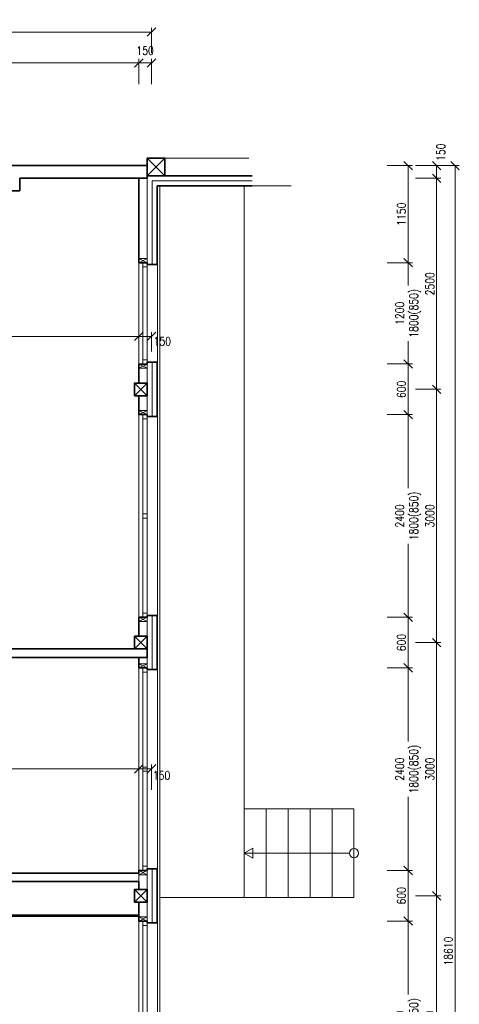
# Model space of a CAD drawing. Header units: millimetres. Extents: x -485339 to 286898, y -1189934 to 1602269.
# Tile 38 of 230: x -61287 to -56076, y -1148392 to -1136727. Entities that reach past the tile are written whole.
import ezdxf

# ---------------------------------------------------------------- set-up
doc = ezdxf.new("R2010")
doc.units = ezdxf.units.MM
doc.header["$LTSCALE"] = 10
doc.layers.get('Defpoints').update_dxf_attribs({"lineweight": 0})
for name, color, linetype, lineweight in [('N_okna', 10, 'Continuous', 18), ('N_okna_konst_prof', 10, 'Continuous', 18), ('N_čáry_obrys', 10, 'Continuous', 35), ('N_čáry_obv.plášt', 212, 'Continuous', 18), ('N_čáry_obv.plášt_obrys', 212, 'Continuous', 35), ('N_čáry_plné', 10, 'Continuous', 18), ('St_kóty', 132, 'Continuous', 18), ('St_lehký obvodový plášť', 152, 'Continuous', 18), ('St_sloupy_opláštění_půdorys', 25, 'Continuous', 35), ('St_čáry_obrys', 5, 'Continuous', 35), ('St_čáry_plné', 250, 'Continuous', 18)]:
    doc.layers.add(name, color=color, linetype=linetype, lineweight=lineweight)
doc.styles.get("Standard").update_dxf_attribs({"font": 'simplex.shx', "width": 0.8})
doc.linetypes.add('ZIGZAG', pattern='A,0.00254,-5.08,[131,ltypeshp.shx,S=5.08,R=0,X=-5.08,Y=0],-10.16,[131,ltypeshp.shx,S=5.08,R=180,X=5.08,Y=0],-5.08', length=20.32254)
doc.dimstyles.new('stavebníM50 vnitřní', dxfattribs={"dimtxt": 100, "dimasz": 100, "dimexe": 50, "dimexo": 100, "dimgap": 30, "dimtad": 1, "dimdec": 0, "dimtxsty": 'Standard', "dimblk": 'OBLIQUE', "dimcen": 2.5, "dimclrd": 256, "dimclre": 256, "dimclrt": 256, "dimadec": 0, "dimazin": 0, "dimtfac": 1, "dimtdec": 0, "dimtmove": 2, "dimatfit": 2, "dimldrblk": 'OBLIQUE', "dimfxl": 250, "dimfxlon": 1, "dimlwd": -1, "dimlwe": -1, "dimarcsym": 0})

# ---------------------------------------------------------------- blocks, each defined once
blk = doc.blocks.new('G$CBB62DE26')
at = {"layer": 'St_sloupy_opláštění_půdorys', "ltscale": 2}
blk.add_lwpolyline([(-75, -150), (75, -150), (75, 0), (-75, 0)], close=True, dxfattribs=at)
for points in [[(-75, 0), (75, -150)], [(75, 0), (-75, -150)]]:
    blk.add_lwpolyline(points, dxfattribs=at)
blk = doc.blocks.new('_OBLIQUE')
at = {"color": 0, "linetype": 'ByBlock'}
blk.add_line((-0.5, -0.5), (0.5, 0.5), dxfattribs=at)
blk = doc.blocks.new('*D6506')
at = {"layer": 'Defpoints', "color": 0}
for p in [(-58928, -1138456), (-58928, -1139606), (-56682, -1139606)]:
    blk.add_point(p, dxfattribs=at)
at = {"layer": 'St_kóty'}
for p, q in [((-56932, -1138456), (-56632, -1138456)), ((-56682, -1138456), (-56682, -1139606)), ((-56932, -1139606), (-56632, -1139606))]:
    blk.add_line(p, q, dxfattribs=at)
at = {"layer": 'St_kóty', "linetype": 'ByBlock', "xscale": 100, "yscale": 100, "zscale": 100}
for p, rotation in [((-56682, -1138456), 90), ((-56682, -1139606), 270)]:
    blk.add_blockref('_OBLIQUE', p, dxfattribs=dict(at, rotation=rotation))
at = {"layer": 'St_kóty', "insert": (-56762, -1139031), "char_height": 100, "attachment_point": 5, "rotation": 90}
blk.add_mtext('1150', dxfattribs=at)
blk = doc.blocks.new('*D6507')
at = {"layer": 'Defpoints', "color": 0}
for p in [(-58903, -1143806), (-58903, -1144406), (-56682, -1144406)]:
    blk.add_point(p, dxfattribs=at)
at = {"layer": 'St_kóty'}
for p, q in [((-56932, -1143806), (-56632, -1143806)), ((-56682, -1143806), (-56682, -1144406)), ((-56932, -1144406), (-56632, -1144406))]:
    blk.add_line(p, q, dxfattribs=at)
at = {"layer": 'St_kóty', "linetype": 'ByBlock', "xscale": 100, "yscale": 100, "zscale": 100}
for p, rotation in [((-56682, -1143806), 90), ((-56682, -1144406), 270)]:
    blk.add_blockref('_OBLIQUE', p, dxfattribs=dict(at, rotation=rotation))
at = {"layer": 'St_kóty', "insert": (-56762, -1144106), "char_height": 100, "attachment_point": 5, "rotation": 90}
blk.add_mtext('600', dxfattribs=at)
blk = doc.blocks.new('*D6508')
at = {"layer": 'Defpoints', "color": 0}
for p in [(-58903, -1144406), (-58903, -1146806), (-56682, -1146806)]:
    blk.add_point(p, dxfattribs=at)
at = {"layer": 'St_kóty'}
for p, q in [((-56932, -1144406), (-56632, -1144406)), ((-56682, -1144406), (-56682, -1145277)), ((-56682, -1146806), (-56682, -1145935)), ((-56932, -1146806), (-56632, -1146806))]:
    blk.add_line(p, q, dxfattribs=at)
at = {"layer": 'St_kóty', "linetype": 'ByBlock', "xscale": 100, "yscale": 100, "zscale": 100}
for p, rotation in [((-56682, -1144406), 90), ((-56682, -1146806), 270)]:
    blk.add_blockref('_OBLIQUE', p, dxfattribs=dict(at, rotation=rotation))
at = {"layer": 'St_kóty', "insert": (-56682, -1145606), "char_height": 100, "attachment_point": 5, "rotation": 90}
blk.add_mtext('2400\\P1800(850)', dxfattribs=at)
blk = doc.blocks.new('*D6509')
at = {"layer": 'Defpoints', "color": 0}
for p in [(-58903, -1146806), (-58903, -1147406), (-56682, -1147406)]:
    blk.add_point(p, dxfattribs=at)
at = {"layer": 'St_kóty'}
for p, q in [((-56932, -1146806), (-56632, -1146806)), ((-56682, -1146806), (-56682, -1147406)), ((-56932, -1147406), (-56632, -1147406))]:
    blk.add_line(p, q, dxfattribs=at)
at = {"layer": 'St_kóty', "linetype": 'ByBlock', "xscale": 100, "yscale": 100, "zscale": 100}
for p, rotation in [((-56682, -1146806), 90), ((-56682, -1147406), 270)]:
    blk.add_blockref('_OBLIQUE', p, dxfattribs=dict(at, rotation=rotation))
at = {"layer": 'St_kóty', "insert": (-56762, -1147106), "char_height": 100, "attachment_point": 5, "rotation": 90}
blk.add_mtext('600', dxfattribs=at)
blk = doc.blocks.new('*D6513')
at = {"layer": 'Defpoints', "color": 0}
for p in [(-58928, -1139606), (-59750, -1140806), (-56682, -1140806)]:
    blk.add_point(p, dxfattribs=at)
at = {"layer": 'St_kóty'}
for p, q in [((-56932, -1139606), (-56632, -1139606)), ((-56682, -1139606), (-56682, -1139877)), ((-56682, -1140806), (-56682, -1140535)), ((-56932, -1140806), (-56632, -1140806))]:
    blk.add_line(p, q, dxfattribs=at)
at = {"layer": 'St_kóty', "linetype": 'ByBlock', "xscale": 100, "yscale": 100, "zscale": 100}
for p, rotation in [((-56682, -1139606), 90), ((-56682, -1140806), 270)]:
    blk.add_blockref('_OBLIQUE', p, dxfattribs=dict(at, rotation=rotation))
at = {"layer": 'St_kóty', "insert": (-56682, -1140206), "char_height": 100, "attachment_point": 5, "rotation": 90}
blk.add_mtext('1200\\P1800(850)', dxfattribs=at)
blk = doc.blocks.new('*D6514')
at = {"layer": 'Defpoints', "color": 0}
for p in [(-59750, -1140806), (-59750, -1141406), (-56682, -1141406)]:
    blk.add_point(p, dxfattribs=at)
at = {"layer": 'St_kóty'}
for p, q in [((-56932, -1140806), (-56632, -1140806)), ((-56682, -1140806), (-56682, -1141406)), ((-56932, -1141406), (-56632, -1141406))]:
    blk.add_line(p, q, dxfattribs=at)
at = {"layer": 'St_kóty', "linetype": 'ByBlock', "xscale": 100, "yscale": 100, "zscale": 100}
for p, rotation in [((-56682, -1140806), 90), ((-56682, -1141406), 270)]:
    blk.add_blockref('_OBLIQUE', p, dxfattribs=dict(at, rotation=rotation))
at = {"layer": 'St_kóty', "insert": (-56762, -1141106), "char_height": 100, "attachment_point": 5, "rotation": 90}
blk.add_mtext('600', dxfattribs=at)
blk = doc.blocks.new('*D6515')
at = {"layer": 'Defpoints', "color": 0}
for p in [(-59750, -1141406), (-59750, -1143806), (-56682, -1143806)]:
    blk.add_point(p, dxfattribs=at)
at = {"layer": 'St_kóty'}
for p, q in [((-56932, -1141406), (-56632, -1141406)), ((-56682, -1141406), (-56682, -1142277)), ((-56682, -1143806), (-56682, -1142935)), ((-56932, -1143806), (-56632, -1143806))]:
    blk.add_line(p, q, dxfattribs=at)
at = {"layer": 'St_kóty', "linetype": 'ByBlock', "xscale": 100, "yscale": 100, "zscale": 100}
for p, rotation in [((-56682, -1141406), 90), ((-56682, -1143806), 270)]:
    blk.add_blockref('_OBLIQUE', p, dxfattribs=dict(at, rotation=rotation))
at = {"layer": 'St_kóty', "insert": (-56682, -1142606), "char_height": 100, "attachment_point": 5, "rotation": 90}
blk.add_mtext('2400\\P1800(850)', dxfattribs=at)
blk = doc.blocks.new('*D6516')
at = {"layer": 'Defpoints', "color": 0}
for p in [(-58903, -1147406), (-59750, -1149806), (-56682, -1149806)]:
    blk.add_point(p, dxfattribs=at)
at = {"layer": 'St_kóty'}
for p, q in [((-56932, -1147406), (-56632, -1147406)), ((-56682, -1147406), (-56682, -1148277)), ((-56682, -1149806), (-56682, -1148935)), ((-56932, -1149806), (-56632, -1149806))]:
    blk.add_line(p, q, dxfattribs=at)
at = {"layer": 'St_kóty', "linetype": 'ByBlock', "xscale": 100, "yscale": 100, "zscale": 100}
for p, rotation in [((-56682, -1147406), 90), ((-56682, -1149806), 270)]:
    blk.add_blockref('_OBLIQUE', p, dxfattribs=dict(at, rotation=rotation))
at = {"layer": 'St_kóty', "insert": (-56682, -1148606), "char_height": 100, "attachment_point": 5, "rotation": 90}
blk.add_mtext('2400\\P1800(850)', dxfattribs=at)
blk = doc.blocks.new('*D6519')
at = {"layer": 'Defpoints', "color": 0}
for p in [(-59775, -1138456), (-59775, -1138606), (-56345, -1138606)]:
    blk.add_point(p, dxfattribs=at)
at = {"layer": 'St_kóty'}
for p, q in [((-56595, -1138456), (-56295, -1138456)), ((-56345, -1138456), (-56345, -1138606)), ((-56595, -1138606), (-56295, -1138606))]:
    blk.add_line(p, q, dxfattribs=at)
at = {"layer": 'St_kóty', "linetype": 'ByBlock', "xscale": 100, "yscale": 100, "zscale": 100}
for p, rotation in [((-56345, -1138456), 90), ((-56345, -1138606), 270)]:
    blk.add_blockref('_OBLIQUE', p, dxfattribs=dict(at, rotation=rotation))
at = {"layer": 'St_kóty', "insert": (-56295, -1138297), "char_height": 100, "attachment_point": 5, "rotation": 90}
blk.add_mtext('150', dxfattribs=at)
blk = doc.blocks.new('*D6520')
at = {"layer": 'Defpoints', "color": 0}
for p in [(-59775, -1138606), (-59925, -1141106), (-56345, -1141106)]:
    blk.add_point(p, dxfattribs=at)
at = {"layer": 'St_kóty'}
for p, q in [((-56595, -1138606), (-56295, -1138606)), ((-56345, -1138606), (-56345, -1141106)), ((-56595, -1141106), (-56295, -1141106))]:
    blk.add_line(p, q, dxfattribs=at)
at = {"layer": 'St_kóty', "linetype": 'ByBlock', "xscale": 100, "yscale": 100, "zscale": 100}
for p, rotation in [((-56345, -1138606), 90), ((-56345, -1141106), 270)]:
    blk.add_blockref('_OBLIQUE', p, dxfattribs=dict(at, rotation=rotation))
at = {"layer": 'St_kóty', "insert": (-56425, -1139856), "char_height": 100, "attachment_point": 5, "rotation": 90}
blk.add_mtext('2500', dxfattribs=at)
blk = doc.blocks.new('*D6521')
at = {"layer": 'Defpoints', "color": 0}
for p in [(-59925, -1141106), (-59925, -1144106), (-56345, -1144106)]:
    blk.add_point(p, dxfattribs=at)
at = {"layer": 'St_kóty'}
for p, q in [((-56595, -1141106), (-56295, -1141106)), ((-56345, -1141106), (-56345, -1144106)), ((-56595, -1144106), (-56295, -1144106))]:
    blk.add_line(p, q, dxfattribs=at)
at = {"layer": 'St_kóty', "linetype": 'ByBlock', "xscale": 100, "yscale": 100, "zscale": 100}
for p, rotation in [((-56345, -1141106), 90), ((-56345, -1144106), 270)]:
    blk.add_blockref('_OBLIQUE', p, dxfattribs=dict(at, rotation=rotation))
at = {"layer": 'St_kóty', "insert": (-56425, -1142606), "char_height": 100, "attachment_point": 5, "rotation": 90}
blk.add_mtext('3000', dxfattribs=at)
blk = doc.blocks.new('*D6522')
at = {"layer": 'Defpoints', "color": 0}
for p in [(-59925, -1144106), (-59925, -1147106), (-56345, -1147106)]:
    blk.add_point(p, dxfattribs=at)
at = {"layer": 'St_kóty'}
for p, q in [((-56595, -1144106), (-56295, -1144106)), ((-56345, -1144106), (-56345, -1147106)), ((-56595, -1147106), (-56295, -1147106))]:
    blk.add_line(p, q, dxfattribs=at)
at = {"layer": 'St_kóty', "linetype": 'ByBlock', "xscale": 100, "yscale": 100, "zscale": 100}
for p, rotation in [((-56345, -1144106), 90), ((-56345, -1147106), 270)]:
    blk.add_blockref('_OBLIQUE', p, dxfattribs=dict(at, rotation=rotation))
at = {"layer": 'St_kóty', "insert": (-56425, -1145606), "char_height": 100, "attachment_point": 5, "rotation": 90}
blk.add_mtext('3000', dxfattribs=at)
blk = doc.blocks.new('*D6523')
at = {"layer": 'Defpoints', "color": 0}
for p in [(-59925, -1147106), (-59925, -1150106), (-56345, -1150106)]:
    blk.add_point(p, dxfattribs=at)
at = {"layer": 'St_kóty'}
for p, q in [((-56595, -1147106), (-56295, -1147106)), ((-56345, -1147106), (-56345, -1150106)), ((-56595, -1150106), (-56295, -1150106))]:
    blk.add_line(p, q, dxfattribs=at)
at = {"layer": 'St_kóty', "linetype": 'ByBlock', "xscale": 100, "yscale": 100, "zscale": 100}
for p, rotation in [((-56345, -1147106), 90), ((-56345, -1150106), 270)]:
    blk.add_blockref('_OBLIQUE', p, dxfattribs=dict(at, rotation=rotation))
at = {"layer": 'St_kóty', "insert": (-56425, -1148606), "char_height": 100, "attachment_point": 5, "rotation": 90}
blk.add_mtext('3000', dxfattribs=at)
blk = doc.blocks.new('*D6528')
at = {"layer": 'Defpoints', "color": 0}
for p in [(-59725, -1138456), (-56126, -1138456), (-59775, -1157066)]:
    blk.add_point(p, dxfattribs=at)
at = {"layer": 'St_kóty'}
for p, q in [((-56376, -1138456), (-56076, -1138456)), ((-56126, -1157066), (-56126, -1138456)), ((-56376, -1157066), (-56076, -1157066))]:
    blk.add_line(p, q, dxfattribs=at)
at = {"layer": 'St_kóty', "linetype": 'ByBlock', "xscale": 100, "yscale": 100, "zscale": 100}
for p, rotation in [((-56126, -1138456), 90), ((-56126, -1157066), 270)]:
    blk.add_blockref('_OBLIQUE', p, dxfattribs=dict(at, rotation=rotation))
at = {"layer": 'St_kóty', "insert": (-56206, -1147761), "char_height": 100, "attachment_point": 5, "rotation": 90}
blk.add_mtext('18610', dxfattribs=at)
blk = doc.blocks.new('*D6548')
at = {"layer": 'Defpoints', "color": 0}
for p in [(-59875, -1137239), (-66025, -1137895), (-59875, -1137895)]:
    blk.add_point(p, dxfattribs=at)
at = {"layer": 'St_kóty'}
for p, q in [((-66025, -1137489), (-66025, -1137189)), ((-66025, -1137239), (-59875, -1137239)), ((-59875, -1137489), (-59875, -1137189))]:
    blk.add_line(p, q, dxfattribs=at)
at = {"layer": 'St_kóty', "linetype": 'ByBlock', "xscale": 100, "yscale": 100, "zscale": 100, "rotation": 180}
blk.add_blockref('_OBLIQUE', (-66025, -1137239), dxfattribs=at)
at = {"layer": 'St_kóty', "linetype": 'ByBlock', "xscale": 100, "yscale": 100, "zscale": 100}
blk.add_blockref('_OBLIQUE', (-59875, -1137239), dxfattribs=at)
at = {"layer": 'St_kóty', "insert": (-62950, -1137159), "char_height": 100, "attachment_point": 5}
blk.add_mtext('6150', dxfattribs=at)
blk = doc.blocks.new('*D6549')
at = {"layer": 'Defpoints', "color": 0}
for p in [(-59725, -1137239), (-59725, -1137745), (-59875, -1137895)]:
    blk.add_point(p, dxfattribs=at)
at = {"layer": 'St_kóty'}
for p, q in [((-59875, -1137489), (-59875, -1137189)), ((-59875, -1137239), (-59725, -1137239)), ((-59725, -1137489), (-59725, -1137189))]:
    blk.add_line(p, q, dxfattribs=at)
at = {"layer": 'St_kóty', "linetype": 'ByBlock', "xscale": 100, "yscale": 100, "zscale": 100, "rotation": 180}
blk.add_blockref('_OBLIQUE', (-59875, -1137239), dxfattribs=at)
at = {"layer": 'St_kóty', "linetype": 'ByBlock', "xscale": 100, "yscale": 100, "zscale": 100}
blk.add_blockref('_OBLIQUE', (-59725, -1137239), dxfattribs=at)
at = {"layer": 'St_kóty', "insert": (-59800, -1137094), "char_height": 100, "attachment_point": 5}
blk.add_mtext('150', dxfattribs=at)
blk = doc.blocks.new('*D6557')
at = {"layer": 'Defpoints', "color": 0}
for p in [(-59725, -1136873), (-74605, -1138141), (-59725, -1138141)]:
    blk.add_point(p, dxfattribs=at)
at = {"layer": 'St_kóty'}
for p, q in [((-74605, -1137123), (-74605, -1136823)), ((-74605, -1136873), (-59725, -1136873)), ((-59725, -1137123), (-59725, -1136823))]:
    blk.add_line(p, q, dxfattribs=at)
at = {"layer": 'St_kóty', "linetype": 'ByBlock', "xscale": 100, "yscale": 100, "zscale": 100, "rotation": 180}
blk.add_blockref('_OBLIQUE', (-74605, -1136873), dxfattribs=at)
at = {"layer": 'St_kóty', "linetype": 'ByBlock', "xscale": 100, "yscale": 100, "zscale": 100}
blk.add_blockref('_OBLIQUE', (-59725, -1136873), dxfattribs=at)
at = {"layer": 'St_kóty', "insert": (-67165, -1136793), "char_height": 100, "attachment_point": 5}
blk.add_mtext('14880', dxfattribs=at)
blk = doc.blocks.new('*D6601')
at = {"layer": 'Defpoints', "color": 0}
for p in [(-59875, -1140479), (-59875, -1141031), (-66025, -1141766)]:
    blk.add_point(p, dxfattribs=at)
at = {"layer": 'St_kóty'}
for p, q in [((-66025, -1140729), (-66025, -1140429)), ((-59875, -1140729), (-59875, -1140429)), ((-66025, -1140479), (-59875, -1140479))]:
    blk.add_line(p, q, dxfattribs=at)
at = {"layer": 'St_kóty', "linetype": 'ByBlock', "xscale": 100, "yscale": 100, "zscale": 100, "rotation": 180}
blk.add_blockref('_OBLIQUE', (-66025, -1140479), dxfattribs=at)
at = {"layer": 'St_kóty', "linetype": 'ByBlock', "xscale": 100, "yscale": 100, "zscale": 100}
blk.add_blockref('_OBLIQUE', (-59875, -1140479), dxfattribs=at)
at = {"layer": 'St_kóty', "insert": (-62950, -1140399), "char_height": 100, "attachment_point": 5}
blk.add_mtext('6150', dxfattribs=at)
blk = doc.blocks.new('*D6602')
at = {"layer": 'Defpoints', "color": 0}
for p in [(-59725, -1140479), (-59725, -1140756), (-59875, -1141031)]:
    blk.add_point(p, dxfattribs=at)
at = {"layer": 'St_kóty'}
for p, q in [((-59875, -1140729), (-59875, -1140429)), ((-59725, -1140656), (-59725, -1140429)), ((-59875, -1140479), (-59725, -1140479))]:
    blk.add_line(p, q, dxfattribs=at)
at = {"layer": 'St_kóty', "linetype": 'ByBlock', "xscale": 100, "yscale": 100, "zscale": 100, "rotation": 180}
blk.add_blockref('_OBLIQUE', (-59875, -1140479), dxfattribs=at)
at = {"layer": 'St_kóty', "linetype": 'ByBlock', "xscale": 100, "yscale": 100, "zscale": 100}
blk.add_blockref('_OBLIQUE', (-59725, -1140479), dxfattribs=at)
at = {"layer": 'St_kóty', "insert": (-59596, -1140537), "char_height": 100, "attachment_point": 5}
blk.add_mtext('150', dxfattribs=at)
blk = doc.blocks.new('*D6606')
at = {"layer": 'Defpoints', "color": 0}
for p in [(-59875, -1145602), (-66025, -1146836), (-59875, -1146836)]:
    blk.add_point(p, dxfattribs=at)
at = {"layer": 'St_kóty'}
for p, q in [((-66025, -1145852), (-66025, -1145552)), ((-59875, -1145852), (-59875, -1145552)), ((-66025, -1145602), (-59875, -1145602))]:
    blk.add_line(p, q, dxfattribs=at)
at = {"layer": 'St_kóty', "linetype": 'ByBlock', "xscale": 100, "yscale": 100, "zscale": 100, "rotation": 180}
blk.add_blockref('_OBLIQUE', (-66025, -1145602), dxfattribs=at)
at = {"layer": 'St_kóty', "linetype": 'ByBlock', "xscale": 100, "yscale": 100, "zscale": 100}
blk.add_blockref('_OBLIQUE', (-59875, -1145602), dxfattribs=at)
at = {"layer": 'St_kóty', "insert": (-62950, -1145522), "char_height": 100, "attachment_point": 5}
blk.add_mtext('6150', dxfattribs=at)
blk = doc.blocks.new('*D6607')
at = {"layer": 'Defpoints', "color": 0}
for p in [(-59725, -1145602), (-59875, -1146836), (-59725, -1146806)]:
    blk.add_point(p, dxfattribs=at)
at = {"layer": 'St_kóty'}
for p, q in [((-59875, -1145852), (-59875, -1145552)), ((-59725, -1145852), (-59725, -1145552)), ((-59875, -1145602), (-59725, -1145602))]:
    blk.add_line(p, q, dxfattribs=at)
at = {"layer": 'St_kóty', "linetype": 'ByBlock', "xscale": 100, "yscale": 100, "zscale": 100, "rotation": 180}
blk.add_blockref('_OBLIQUE', (-59875, -1145602), dxfattribs=at)
at = {"layer": 'St_kóty', "linetype": 'ByBlock', "xscale": 100, "yscale": 100, "zscale": 100}
blk.add_blockref('_OBLIQUE', (-59725, -1145602), dxfattribs=at)
at = {"layer": 'St_kóty', "insert": (-59605, -1145680), "char_height": 100, "attachment_point": 5}
blk.add_mtext('150', dxfattribs=at)
blk = doc.blocks.new('G$C9C144299')
at = {"layer": 'St_lehký obvodový plášť', "color": 0, "ltscale": 2}
for points in [[(0, -50), (2400, -50), (2400, 0), (0, 0)], [(0, -50), (0, -50), (0, 0), (0, 0)], [(0, -50), (0, -50), (0, 0), (0, 0)], [(0, -50), (50, -50), (50, 0), (0, 0)], [(1225, -50), (1175, -50), (1175, 0), (1225, 0)], [(2400, -50), (2350, -50), (2350, 0), (2400, 0)]]:
    blk.add_lwpolyline(points, close=True, dxfattribs=at)
blk = doc.blocks.new('G$C2A6251B2')
at = {"layer": 'St_lehký obvodový plášť', "color": 0, "ltscale": 2}
for points in [[(0, -50), (1200, -50), (1200, 0), (0, 0)], [(0, -50), (50, -50), (50, 0), (0, 0)], [(1200, -50), (1150, -50), (1150, 0), (1200, 0)]]:
    blk.add_lwpolyline(points, close=True, dxfattribs=at)
blk = doc.blocks.new('G$C0F2906C7')
at = {"layer": 'St_sloupy_opláštění_půdorys', "ltscale": 2}
blk.add_lwpolyline([(-105, -105), (105, -105), (105, 105), (-105, 105)], close=True, dxfattribs=at)
for points in [[(-105, 105), (105, -105)], [(105, 105), (-105, -105)]]:
    blk.add_lwpolyline(points, dxfattribs=at)

msp = doc.modelspace()

# ---------------------------------------------------------------- linework, layer by layer
at = {"layer": 'N_okna_konst_prof'}
for points in [[(-59774.9, -1139606.2), (-59774.9, -1139556.2), (-59874.9, -1139556.2), (-59874.9, -1139606.2)], [(-59774.9, -1140856.2), (-59774.9, -1140806.2), (-59874.9, -1140806.2), (-59874.9, -1140856.2)], [(-59774.9, -1141406.2), (-59774.9, -1141356.2), (-59874.9, -1141356.2), (-59874.9, -1141406.2)], [(-59774.9, -1143856.2), (-59774.9, -1143806.2), (-59874.9, -1143806.2), (-59874.9, -1143856.2)], [(-59774.9, -1144406.2), (-59774.9, -1144356.2), (-59874.9, -1144356.2), (-59874.9, -1144406.2)], [(-59774.9, -1146856.2), (-59774.9, -1146806.2), (-59874.9, -1146806.2), (-59874.9, -1146856.2)], [(-59774.9, -1147406.2), (-59774.9, -1147356.2), (-59874.9, -1147356.2), (-59874.9, -1147406.2)]]:
    msp.add_lwpolyline(points, close=True, dxfattribs=at)
for points in [[(-59874.9, -1139606.2), (-59774.9, -1139556.2)], [(-59874.9, -1139556.2), (-59774.9, -1139606.2)], [(-59874.9, -1140856.2), (-59774.9, -1140806.2)], [(-59874.9, -1140806.2), (-59774.9, -1140856.2)], [(-59874.9, -1141406.2), (-59774.9, -1141356.2)], [(-59874.9, -1141356.2), (-59774.9, -1141406.2)], [(-59874.9, -1143856.2), (-59774.9, -1143806.2)], [(-59874.9, -1143806.2), (-59774.9, -1143856.2)], [(-59874.9, -1144406.2), (-59774.9, -1144356.2)], [(-59874.9, -1144356.2), (-59774.9, -1144406.2)], [(-59874.9, -1146856.2), (-59774.9, -1146806.2)], [(-59874.9, -1146806.2), (-59774.9, -1146856.2)], [(-59873.3, -1146941.4), (-59873.3, -1146836.2)], [(-59874.9, -1147406.2), (-59774.9, -1147356.2)], [(-59874.9, -1147356.2), (-59774.9, -1147406.2)]]:
    msp.add_lwpolyline(points, dxfattribs=at)
at = {"layer": 'N_čáry_obrys'}
for points in [[(-59774.9, -1139626.2), (-59774.9, -1139606.2), (-59874.9, -1139606.2), (-59874.9, -1138606.2)], [(-59874.9, -1141031.2), (-59874.9, -1140806.2), (-59774.9, -1140806.2), (-59774.9, -1140786.2)], [(-59774.9, -1141426.2), (-59774.9, -1141406.2), (-59874.9, -1141406.2), (-59874.9, -1141181.2)], [(-59874.9, -1143806.2), (-59874.9, -1143806.2), (-59774.9, -1143806.2), (-59774.9, -1143786.2)], [(-59874.9, -1143806.2), (-59874.9, -1144031.2)], [(-59774.9, -1144426.2), (-59774.9, -1144406.2), (-59874.9, -1144406.2), (-59875.1, -1144281.2)], [(-59874.9, -1146836.2), (-59874.9, -1146806.2), (-59774.9, -1146806.2), (-59774.9, -1146786.2)], [(-68651.6, -1146936.2), (-68651.6, -1147348.7), (-59874.9, -1147348.7)], [(-68639.1, -1146936.2), (-68639.1, -1147336.2), (-59874.9, -1147336.2)], [(-59873.3, -1147031.2), (-59873.3, -1146936.2)], [(-59873.3, -1147406.2), (-59873.3, -1147181.2)], [(-59774.9, -1147426.2), (-59774.9, -1147406.2), (-59874.9, -1147406.2), (-59874.9, -1147406.2)]]:
    msp.add_lwpolyline(points, dxfattribs=at)
at = {"layer": 'N_čáry_obv.plášt'}
msp.add_line((-59654.9, -1138696.2), (-59655.6, -1157078.9), dxfattribs=at)
at = {"layer": 'N_čáry_obv.plášt', "ltscale": 2}
for points in [[(-58531.2, -1138576.2), (-59774.9, -1138576.2)], [(-59774.9, -1139606.2), (-59774.9, -1138606.2)], [(-59654.9, -1139606.2), (-59654.9, -1138696.2)], [(-58531.2, -1138696.2), (-59654.9, -1138696.2)]]:
    msp.add_lwpolyline(points, dxfattribs=at)
at = {"layer": 'N_čáry_obv.plášt', "linetype": 'ZIGZAG'}
for points in [[(-59714.9, -1139626.2), (-59714.9, -1138636.2)], [(-58531.2, -1138636.2), (-59714.9, -1138636.2)], [(-59714.9, -1141426.2), (-59714.9, -1140786.2)], [(-59714.9, -1144426.2), (-59714.9, -1143786.2)], [(-59714.9, -1147426.2), (-59714.9, -1146786.2)]]:
    msp.add_lwpolyline(points, dxfattribs=at)
at = {"layer": 'N_čáry_obv.plášt'}
for points in [[(-59774.9, -1141426.2), (-59774.9, -1140786.2)], [(-59774.9, -1144426.2), (-59774.9, -1143786.2)], [(-59774.9, -1147406.2), (-59774.9, -1146836.2)]]:
    msp.add_lwpolyline(points, dxfattribs=at)
at = {"layer": 'N_čáry_obv.plášt_obrys', "ltscale": 2}
for p, q in [((-59775.6, -1139626.2), (-59655.6, -1139626.2)), ((-59775.6, -1140786.2), (-59655.6, -1140786.2)), ((-59655.6, -1140786.2), (-59655.6, -1141426.2)), ((-59775.6, -1141426.2), (-59655.6, -1141426.2)), ((-59775.6, -1143786.2), (-59655.6, -1143786.2)), ((-59655.6, -1143786.2), (-59655.6, -1144426.2)), ((-59775.6, -1144426.2), (-59655.6, -1144426.2)), ((-59775.6, -1146786.2), (-59655.6, -1146786.2)), ((-59655.6, -1146786.2), (-59655.6, -1147426.2)), ((-59775.6, -1147426.2), (-59655.6, -1147426.2))]:
    msp.add_line(p, q, dxfattribs=at)
at = {"layer": 'N_čáry_obv.plášt_obrys'}
for points in [[(-58531.9, -1138576.2), (-59775.6, -1138576.2)], [(-59655.6, -1139626.2), (-59655.6, -1138696.2), (-58531.9, -1138696.2)]]:
    msp.add_lwpolyline(points, dxfattribs=at)
at = {"layer": 'N_čáry_plné', "ltscale": 2}
msp.add_line((-59624.9, -1157216.2), (-59624.9, -1138696.2), dxfattribs=at)
for points in [[(-59874.9, -1138606.2), (-59874.9, -1141031.2)], [(-59874.9, -1141181.2), (-59874.9, -1143806.2)], [(-59875.3, -1144281.2), (-59875.3, -1146836.2)], [(-59873.3, -1147406.2), (-59873.3, -1150031.2)]]:
    msp.add_lwpolyline(points, dxfattribs=at)
at = {"layer": 'St_čáry_obrys', "ltscale": 2}
for points in [[(-59774.9, -1138456.2), (-74604.9, -1138456.2)], [(-59774.9, -1138606.2), (-59774.9, -1138456.2)], [(-61284.9, -1138606.2), (-59774.9, -1138606.2)], [(-61284.9, -1138606.2), (-61284.9, -1138756.2)], [(-61784.9, -1138756.2), (-61284.9, -1138756.2)], [(-59774.9, -1144181.2), (-64724.9, -1144181.2)], [(-59774.9, -1144281.2), (-64724.9, -1144281.2)], [(-59774.9, -1144281.2), (-59774.9, -1144181.2)], [(-59875.3, -1146836.2), (-66024.9, -1146836.2)], [(-59873.3, -1146936.2), (-68954.9, -1146936.2)]]:
    msp.add_lwpolyline(points, dxfattribs=at)
at = {"layer": 'St_čáry_plné'}
msp.add_lwpolyline([(-58570.1, -1138366.2), (-59564.9, -1138366.2)], dxfattribs=at)
at = {"layer": 'St_čáry_plné', "ltscale": 2}
for points in [[(-59624.9, -1138696.2), (-58070.3, -1138696.2)], [(-59624.9, -1147126.2), (-58624.9, -1147126.2), (-58624.9, -1138696.2)], [(-58624.9, -1147126.2), (-58364.9, -1147126.2), (-58364.9, -1146076.2), (-58624.9, -1146076.2)], [(-58364.9, -1147126.2), (-58104.9, -1147126.2), (-58104.9, -1146076.2), (-58364.9, -1146076.2)], [(-58104.9, -1147126.2), (-57844.9, -1147126.2), (-57844.9, -1146076.2), (-58104.9, -1146076.2)], [(-57844.9, -1147126.2), (-57584.9, -1147126.2), (-57584.9, -1146076.2), (-57844.9, -1146076.2)], [(-57584.9, -1147126.2), (-57324.9, -1147126.2), (-57324.9, -1146076.2), (-57584.9, -1146076.2)], [(-57379.5, -1146601.2), (-58624.9, -1146601.2)]]:
    msp.add_lwpolyline(points, dxfattribs=at)
msp.add_lwpolyline([(-58624.9, -1146601.2), (-58523.4, -1146659.7), (-58523.4, -1146542.6)], close=True, dxfattribs=at)
msp.add_circle((-57324.9, -1146601.2), 54.6, dxfattribs=at)

# ---------------------------------------------------------------- block references
at = {"layer": 'N_okna', "ltscale": 2, "rotation": 90}
for name, p in [('G$C2A6251B2', (-59825.6, -1140806.2)), ('G$C9C144299', (-59825.6, -1143806.2)), ('G$C9C144299', (-59825.6, -1146806.2)), ('G$C9C144299', (-59825.6, -1149806.2))]:
    msp.add_blockref(name, p, dxfattribs=at)
at = {"layer": 'St_sloupy_opláštění_půdorys', "ltscale": 2, "rotation": 90}
for name, p in [('G$C0F2906C7', (-59669.9, -1138471.2)), ('G$CBB62DE26', (-59924.9, -1141106.2)), ('G$CBB62DE26', (-59924.9, -1144106.2)), ('G$CBB62DE26', (-59924.9, -1147106.2))]:
    msp.add_blockref(name, p, dxfattribs=at)

# ---------------------------------------------------------------- dimensions: what is measured, and where the dimension line sits
at = {"layer": 'St_kóty'}
for base, p1, p2, picture, middle in [((-59724.9, -1136872.7), (-74604.9, -1138141.3), (-59724.9, -1138141.3), '*D6557', (-67164.9, -1136792.7)), ((-59724.9, -1137238.8), (-59874.9, -1137894.5), (-59724.9, -1137744.5), '*D6549', (-59799.9, -1137093.8)), ((-59874.9, -1137238.8), (-66024.9, -1137894.5), (-59874.9, -1137894.5), '*D6548', (-62949.9, -1137158.8)), ((-59874.9, -1140478.5), (-66024.9, -1141766.2), (-59874.9, -1141031.2), '*D6601', (-62949.9, -1140398.5)), ((-59875.3, -1145602.1), (-66024.9, -1146836.2), (-59875.3, -1146836.1), '*D6606', (-62950.1, -1145522.1))]:
    dim = msp.add_linear_dim(base=base, p1=p1, p2=p2, dimstyle='stavebníM50 vnitřní', dxfattribs=at)
    dim.commit()
    dim.dimension.update_dxf_attribs({"geometry": picture, "text_midpoint": middle})
dim = msp.add_linear_dim(base=(-56345.3, -1138606.2), p1=(-59774.9, -1138456.2), p2=(-59774.9, -1138606.2), angle=90, dimstyle='stavebníM50 vnitřní', dxfattribs=at)
dim.commit()
dim.dimension.update_dxf_attribs({"geometry": '*D6519', "text_midpoint": (-56295.1, -1138296.9), "dimtype": 160})
for base, p1, p2, picture, middle in [((-56126, -1138456.2), (-59774.9, -1157066.2), (-59724.9, -1138456.2), '*D6528', (-56206, -1147761.2)), ((-56682.1, -1139606.2), (-58928.4, -1138456.2), (-58928.4, -1139606.2), '*D6506', (-56762.1, -1139031.2)), ((-56345.3, -1141106.2), (-59774.9, -1138606.2), (-59924.9, -1141106.2), '*D6520', (-56425.3, -1139856.2)), ((-56682.1, -1141406.2), (-59749.9, -1140806.2), (-59749.9, -1141406.2), '*D6514', (-56762.1, -1141106.2)), ((-56345.3, -1144106.2), (-59924.9, -1141106.2), (-59924.9, -1144106.2), '*D6521', (-56425.3, -1142606.2)), ((-56682.1, -1144406.2), (-58903.4, -1143806.2), (-58903.4, -1144406.2), '*D6507', (-56762.1, -1144106.2)), ((-56345.3, -1147106.2), (-59924.9, -1144106.2), (-59924.9, -1147106.2), '*D6522', (-56425.3, -1145606.2)), ((-56682.1, -1147406.2), (-58903.4, -1146806.2), (-58903.4, -1147406.2), '*D6509', (-56762.1, -1147106.2)), ((-56345.3, -1150106.2), (-59924.9, -1147106.2), (-59924.9, -1150106.2), '*D6523', (-56425.3, -1148606.2))]:
    dim = msp.add_linear_dim(base=base, p1=p1, p2=p2, angle=90, dimstyle='stavebníM50 vnitřní', dxfattribs=at)
    dim.commit()
    dim.dimension.update_dxf_attribs({"geometry": picture, "text_midpoint": middle})
for base, p1, p2, picture, middle in [((-56682.1, -1140806.2), (-58928.4, -1139606.2), (-59749.9, -1140806.2), '*D6513', (-56682.1, -1140206.2)), ((-56682.1, -1143806.2), (-59749.9, -1141406.2), (-59749.9, -1143806.2), '*D6515', (-56682.1, -1142606.2)), ((-56682.1, -1146806.2), (-58903.4, -1144406.2), (-58903.4, -1146806.2), '*D6508', (-56682.1, -1145606.2)), ((-56682.1, -1149806.2), (-58903.4, -1147406.2), (-59749.9, -1149806.2), '*D6516', (-56682.1, -1148606.2))]:
    dim = msp.add_linear_dim(base=base, p1=p1, p2=p2, angle=90, text='<>\\P1800(850)', dimstyle='stavebníM50 vnitřní', override={"dimtxsty": 'Standard'}, dxfattribs=at)
    dim.commit()
    dim.dimension.update_dxf_attribs({"geometry": picture, "text_midpoint": middle, "dimtype": 160})
for base, p1, p2, picture, middle in [((-59724.9, -1140478.5), (-59874.9, -1141031.2), (-59724.9, -1140756.2), '*D6602', (-59596.4, -1140537.3)), ((-59724.9, -1145602.1), (-59875.3, -1146836.1), (-59724.9, -1146806.2), '*D6607', (-59605.3, -1145680.1))]:
    dim = msp.add_linear_dim(base=base, p1=p1, p2=p2, dimstyle='stavebníM50 vnitřní', dxfattribs=at)
    dim.commit()
    dim.dimension.update_dxf_attribs({"geometry": picture, "text_midpoint": middle, "dimtype": 160})

doc.saveas('drawing.dxf')
